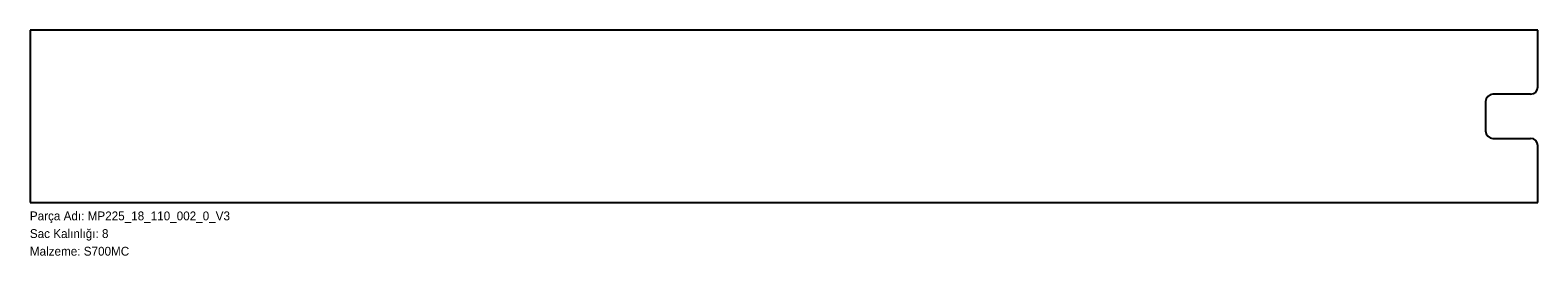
# Model space of a CAD drawing. Header units: millimetres. Extents: x 0 to 2050, y -72 to 234.
import ezdxf

# ---------------------------------------------------------------- set-up
doc = ezdxf.new("R2010")
doc.units = ezdxf.units.MM
doc.linetypes.add('SLD-Katı', pattern=[0])
doc.linetypes.add('SLD-Sürekli', pattern=[0])
doc.layers.add('METIN', color=96, linetype='SLD-Katı')
doc.styles.add('SLDTEXTSTYLE0', font='ARIAL.TTF', dxfattribs={"width": 0.948, "bigfont": 'bigfont'})
doc.styles.add('SLDTEXTSTYLE1', font='ARIAL.TTF', dxfattribs={"width": 0.948})

msp = doc.modelspace()

# ---------------------------------------------------------------- linework, layer by layer
at = {"color": 7, "linetype": 'SLD-Sürekli', "lineweight": 25}
for p, q in [((2050.4, 234.4), (0.4, 234.4)), ((0.4, 234.4), (0.4, 0.4)), ((2050.4, 157.4), (2050.4, 234.4)), ((2040.4, 147.4), (1989.4, 147.4)), ((1979.4, 137.4), (1979.4, 97.4)), ((1989.4, 87.4), (2040.4, 87.4)), ((2050.4, 0.4), (2050.4, 77.4)), ((0.4, 0.4), (2050.4, 0.4))]:
    msp.add_line(p, q, dxfattribs=at)
for centre, start, end in [((1989.4, 137.4), 90, 180), ((2040.4, 157.4), 270, 0), ((1989.4, 97.4), 180, 270), ((2040.4, 77.4), 0, 90)]:
    msp.add_arc(centre, 10, start, end, dxfattribs=at)

# ---------------------------------------------------------------- texts
at = {"layer": 'METIN', "char_height": 12, "attachment_point": 1}
for s, insert, style in [('Parça Adı: MP225_18_110_002_0_V3', (0, -12), 'SLDTEXTSTYLE0'), ('Sac Kalınlığı: 8', (0, -36), 'SLDTEXTSTYLE0'), ('Malzeme: S700MC', (0, -60), 'SLDTEXTSTYLE1')]:
    msp.add_mtext(s, dxfattribs=dict(at, insert=insert, style=style))

doc.saveas('drawing.dxf')
